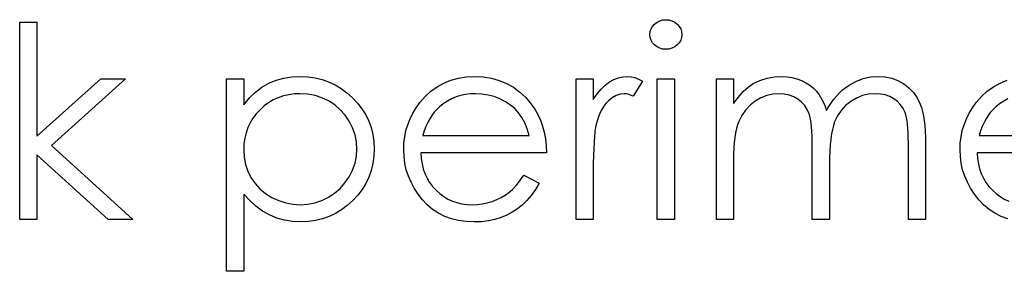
# Model space of a CAD drawing. Header units: inches. Extents: x 1694 to 2505, y -239 to -56.
# Tile 205 of 256: x 1857.149 to 1857.856, y -89.542 to -89.362. Entities that reach past the tile are written whole.
import ezdxf

# ---------------------------------------------------------------- set-up
doc = ezdxf.new("R2010")
doc.units = ezdxf.units.IN
doc.header["$LTSCALE"] = 0.5
doc.header["$MEASUREMENT"] = 0

msp = doc.modelspace()

# ---------------------------------------------------------------- linework, layer by layer
at = {"color": 7, "linetype": 'Continuous'}
for p, q in [((1857.14941, -89.36405), (1857.16177, -89.36405)), ((1857.14941, -89.50538), (1857.14941, -89.36405)), ((1857.16177, -89.36405), (1857.16177, -89.44575)), ((1857.60356, -89.36703), (1857.60503, -89.3654)), ((1857.60503, -89.3654), (1857.60679, -89.36405)), ((1857.60679, -89.36405), (1857.60875, -89.36305)), ((1857.60875, -89.36305), (1857.61082, -89.36247)), ((1857.61082, -89.36247), (1857.61309, -89.36228)), ((1857.61309, -89.36228), (1857.61538, -89.36247)), ((1857.61538, -89.36247), (1857.6175, -89.36305)), ((1857.6175, -89.36305), (1857.61946, -89.36405)), ((1857.61946, -89.36405), (1857.62123, -89.3654)), ((1857.62123, -89.3654), (1857.62272, -89.36703)), ((1857.60166, -89.37294), (1857.60188, -89.37081)), ((1857.60188, -89.37081), (1857.60251, -89.36885)), ((1857.60251, -89.36885), (1857.60356, -89.36703)), ((1857.62272, -89.36703), (1857.62377, -89.36885)), ((1857.62377, -89.36885), (1857.6244, -89.37081)), ((1857.6244, -89.37081), (1857.62462, -89.37294)), ((1857.60188, -89.37501), (1857.60166, -89.37294)), ((1857.60251, -89.37694), (1857.60188, -89.37501)), ((1857.60356, -89.37873), (1857.60251, -89.37694)), ((1857.60503, -89.38036), (1857.60356, -89.37873)), ((1857.62272, -89.37873), (1857.62123, -89.38036)), ((1857.62377, -89.37694), (1857.62272, -89.37873)), ((1857.6244, -89.37501), (1857.62377, -89.37694)), ((1857.62462, -89.37294), (1857.6244, -89.37501)), ((1857.60679, -89.38171), (1857.60503, -89.38036)), ((1857.60875, -89.38271), (1857.60679, -89.38171)), ((1857.61082, -89.38329), (1857.60875, -89.38271)), ((1857.61309, -89.38348), (1857.61082, -89.38329)), ((1857.61538, -89.38329), (1857.61309, -89.38348)), ((1857.6175, -89.38271), (1857.61538, -89.38329)), ((1857.61946, -89.38171), (1857.6175, -89.38271)), ((1857.62123, -89.38036), (1857.61946, -89.38171)), ((1857.16177, -89.44575), (1857.20759, -89.40468)), ((1857.22537, -89.40468), (1857.17221, -89.45238)), ((1857.20759, -89.40468), (1857.22537, -89.40468)), ((1857.2978, -89.40468), (1857.31017, -89.40468)), ((1857.2978, -89.54247), (1857.2978, -89.40468)), ((1857.31017, -89.40468), (1857.31017, -89.42331)), ((1857.3232, -89.41059), (1857.32814, -89.4078)), ((1857.32814, -89.4078), (1857.33338, -89.40567)), ((1857.33338, -89.40567), (1857.3389, -89.40413)), ((1857.3389, -89.40413), (1857.34473, -89.40322)), ((1857.34473, -89.40322), (1857.35086, -89.40291)), ((1857.35086, -89.40291), (1857.35621, -89.40316)), ((1857.35621, -89.40316), (1857.3614, -89.40385)), ((1857.3614, -89.40385), (1857.36637, -89.40504)), ((1857.36637, -89.40504), (1857.37114, -89.40672)), ((1857.37114, -89.40672), (1857.37573, -89.40885)), ((1857.44901, -89.41026), (1857.45379, -89.40761)), ((1857.45379, -89.40761), (1857.45887, -89.40556)), ((1857.45887, -89.40556), (1857.46425, -89.40407)), ((1857.46425, -89.40407), (1857.46994, -89.40322)), ((1857.46994, -89.40322), (1857.47595, -89.40291)), ((1857.47595, -89.40291), (1857.48214, -89.40322)), ((1857.48214, -89.40322), (1857.48802, -89.40416)), ((1857.48802, -89.40416), (1857.49356, -89.4057)), ((1857.49356, -89.4057), (1857.49878, -89.40785)), ((1857.49878, -89.40785), (1857.50369, -89.41064)), ((1857.54866, -89.40468), (1857.56103, -89.40468)), ((1857.54866, -89.50538), (1857.54866, -89.40468)), ((1857.56103, -89.40468), (1857.56103, -89.4195)), ((1857.56969, -89.4091), (1857.57273, -89.40683)), ((1857.57273, -89.40683), (1857.57585, -89.40512)), ((1857.57585, -89.40512), (1857.57905, -89.40388)), ((1857.57905, -89.40388), (1857.58228, -89.40316)), ((1857.58228, -89.40316), (1857.58559, -89.40291)), ((1857.58559, -89.40291), (1857.58816, -89.40313)), ((1857.58816, -89.40313), (1857.59081, -89.40377)), ((1857.59636, -89.40636), (1857.58957, -89.41707)), ((1857.59081, -89.40377), (1857.59354, -89.40485)), ((1857.59354, -89.40485), (1857.59636, -89.40636)), ((1857.60696, -89.40468), (1857.61932, -89.40468)), ((1857.60696, -89.50538), (1857.60696, -89.40468)), ((1857.61932, -89.40468), (1857.61932, -89.50538)), ((1857.64936, -89.40468), (1857.66172, -89.40468)), ((1857.64936, -89.50538), (1857.64936, -89.40468)), ((1857.66172, -89.40468), (1857.66172, -89.42218)), ((1857.67569, -89.40802), (1857.68069, -89.40578)), ((1857.68069, -89.40578), (1857.68582, -89.40418)), ((1857.68582, -89.40418), (1857.69107, -89.40324)), ((1857.69107, -89.40324), (1857.69645, -89.40291)), ((1857.69645, -89.40291), (1857.70009, -89.40311)), ((1857.70009, -89.40311), (1857.70362, -89.40363)), ((1857.70362, -89.40363), (1857.70707, -89.40454)), ((1857.70707, -89.40454), (1857.71041, -89.40581)), ((1857.71041, -89.40581), (1857.71359, -89.40738)), ((1857.71359, -89.40738), (1857.71643, -89.40918)), ((1857.74462, -89.40912), (1857.74953, -89.40642)), ((1857.74953, -89.40642), (1857.75466, -89.40446)), ((1857.75466, -89.40446), (1857.75994, -89.4033)), ((1857.75994, -89.4033), (1857.76543, -89.40291)), ((1857.76543, -89.40291), (1857.77048, -89.40324)), ((1857.77048, -89.40324), (1857.77523, -89.40421)), ((1857.77523, -89.40421), (1857.77967, -89.40587)), ((1857.77967, -89.40587), (1857.78381, -89.40816)), ((1857.84827, -89.41026), (1857.85304, -89.40761)), ((1857.85304, -89.40761), (1857.85812, -89.40556)), ((1857.31423, -89.41834), (1857.31856, -89.41412)), ((1857.31856, -89.41412), (1857.3232, -89.41059)), ((1857.37573, -89.40885), (1857.38009, -89.41147)), ((1857.38009, -89.41147), (1857.38428, -89.41456)), ((1857.38428, -89.41456), (1857.38826, -89.41812)), ((1857.44043, -89.41729), (1857.44457, -89.41346)), ((1857.44457, -89.41346), (1857.44901, -89.41026)), ((1857.50369, -89.41064), (1857.50828, -89.41406)), ((1857.50828, -89.41406), (1857.51256, -89.41809)), ((1857.56384, -89.41542), (1857.56674, -89.41194)), ((1857.56674, -89.41194), (1857.56969, -89.4091)), ((1857.66515, -89.41765), (1857.66862, -89.41379)), ((1857.66862, -89.41379), (1857.67213, -89.41059)), ((1857.67213, -89.41059), (1857.67569, -89.40802)), ((1857.71643, -89.40918), (1857.719, -89.41122)), ((1857.719, -89.41122), (1857.72124, -89.41351)), ((1857.72124, -89.41351), (1857.72325, -89.41616)), ((1857.73575, -89.41674), (1857.73782, -89.41456)), ((1857.73782, -89.41456), (1857.73998, -89.41257)), ((1857.73998, -89.41257), (1857.74224, -89.41075)), ((1857.74224, -89.41075), (1857.74462, -89.40912)), ((1857.78381, -89.40816), (1857.78754, -89.41103)), ((1857.78754, -89.41103), (1857.79077, -89.41442)), ((1857.79077, -89.41442), (1857.79347, -89.41832)), ((1857.83968, -89.41729), (1857.84382, -89.41346)), ((1857.84382, -89.41346), (1857.84827, -89.41026)), ((1857.31017, -89.42331), (1857.31423, -89.41834)), ((1857.32808, -89.42171), (1857.32488, -89.42406)), ((1857.33142, -89.41975), (1857.32808, -89.42171)), ((1857.33496, -89.41815), (1857.33142, -89.41975)), ((1857.33865, -89.41688), (1857.33496, -89.41815)), ((1857.34252, -89.416), (1857.33865, -89.41688)), ((1857.34655, -89.41544), (1857.34252, -89.416)), ((1857.35074, -89.41528), (1857.34655, -89.41544)), ((1857.35616, -89.41561), (1857.35074, -89.41528)), ((1857.36134, -89.41658), (1857.35616, -89.41561)), ((1857.36631, -89.41821), (1857.36134, -89.41658)), ((1857.37109, -89.42047), (1857.36631, -89.41821)), ((1857.37551, -89.42331), (1857.37109, -89.42047)), ((1857.38826, -89.41812), (1857.3919, -89.42201)), ((1857.3919, -89.42201), (1857.39505, -89.42613)), ((1857.43389, -89.42544), (1857.43659, -89.42168)), ((1857.43659, -89.42168), (1857.44043, -89.41729)), ((1857.45633, -89.42058), (1857.45343, -89.42251)), ((1857.45936, -89.41898), (1857.45633, -89.42058)), ((1857.46257, -89.41763), (1857.45936, -89.41898)), ((1857.46585, -89.4166), (1857.46257, -89.41763)), ((1857.4693, -89.41586), (1857.46585, -89.4166)), ((1857.47289, -89.41542), (1857.4693, -89.41586)), ((1857.47659, -89.41528), (1857.47289, -89.41542)), ((1857.48112, -89.4155), (1857.47659, -89.41528)), ((1857.48553, -89.41622), (1857.48112, -89.4155)), ((1857.48987, -89.41738), (1857.48553, -89.41622)), ((1857.49406, -89.41903), (1857.48987, -89.41738)), ((1857.49801, -89.42105), (1857.49406, -89.41903)), ((1857.50154, -89.42337), (1857.49801, -89.42105)), ((1857.51256, -89.41809), (1857.5165, -89.42273)), ((1857.56103, -89.4195), (1857.56384, -89.41542)), ((1857.57036, -89.42199), (1857.56909, -89.42359)), ((1857.57171, -89.42058), (1857.57036, -89.42199)), ((1857.57452, -89.41826), (1857.57171, -89.42058)), ((1857.57737, -89.4166), (1857.57452, -89.41826)), ((1857.58029, -89.41561), (1857.57737, -89.4166)), ((1857.58325, -89.41528), (1857.58029, -89.41561)), ((1857.5846, -89.41539), (1857.58325, -89.41528)), ((1857.58612, -89.41572), (1857.5846, -89.41539)), ((1857.58777, -89.4163), (1857.58612, -89.41572)), ((1857.58957, -89.41707), (1857.58777, -89.4163)), ((1857.66172, -89.42218), (1857.66515, -89.41765)), ((1857.67726, -89.42066), (1857.67356, -89.42359)), ((1857.68129, -89.41832), (1857.67726, -89.42066)), ((1857.68549, -89.41663), (1857.68129, -89.41832)), ((1857.68982, -89.41561), (1857.68549, -89.41663)), ((1857.69429, -89.41528), (1857.68982, -89.41561)), ((1857.6981, -89.41553), (1857.69429, -89.41528)), ((1857.70164, -89.41625), (1857.6981, -89.41553)), ((1857.70492, -89.41749), (1857.70164, -89.41625)), ((1857.7079, -89.4192), (1857.70492, -89.41749)), ((1857.71055, -89.4213), (1857.7079, -89.4192)), ((1857.71279, -89.42373), (1857.71055, -89.4213)), ((1857.72325, -89.41616), (1857.72516, -89.41934)), ((1857.72516, -89.41934), (1857.72689, -89.42301)), ((1857.73015, -89.42433), (1857.73192, -89.42163)), ((1857.73192, -89.42163), (1857.73379, -89.41909)), ((1857.73379, -89.41909), (1857.73575, -89.41674)), ((1857.74583, -89.4208), (1857.74213, -89.42378)), ((1857.74989, -89.41837), (1857.74583, -89.4208)), ((1857.75417, -89.41666), (1857.74989, -89.41837)), ((1857.75861, -89.41561), (1857.75417, -89.41666)), ((1857.76328, -89.41528), (1857.75861, -89.41561)), ((1857.76708, -89.4155), (1857.76328, -89.41528)), ((1857.77059, -89.41619), (1857.76708, -89.4155)), ((1857.77385, -89.41735), (1857.77059, -89.41619)), ((1857.7768, -89.41895), (1857.77385, -89.41735)), ((1857.77942, -89.42094), (1857.7768, -89.41895)), ((1857.78163, -89.4232), (1857.77942, -89.42094)), ((1857.79347, -89.41832), (1857.79565, -89.42276)), ((1857.83314, -89.42544), (1857.83584, -89.42168)), ((1857.83584, -89.42168), (1857.83968, -89.41729)), ((1857.85558, -89.42058), (1857.85268, -89.42251)), ((1857.85862, -89.41898), (1857.85558, -89.42058)), ((1857.32187, -89.42673), (1857.31914, -89.42969)), ((1857.32488, -89.42406), (1857.32187, -89.42673)), ((1857.37945, -89.42671), (1857.37551, -89.42331)), ((1857.38293, -89.4306), (1857.37945, -89.42671)), ((1857.39505, -89.42613), (1857.39773, -89.43041)), ((1857.43151, -89.42933), (1857.43389, -89.42544)), ((1857.44691, -89.42858), (1857.44523, -89.43082)), ((1857.44871, -89.42654), (1857.44691, -89.42858)), ((1857.45064, -89.42472), (1857.44871, -89.42654)), ((1857.45343, -89.42251), (1857.45064, -89.42472)), ((1857.50469, -89.42599), (1857.50154, -89.42337)), ((1857.50739, -89.42892), (1857.50469, -89.42599)), ((1857.50977, -89.43223), (1857.50739, -89.42892)), ((1857.5165, -89.42273), (1857.51904, -89.42635)), ((1857.51904, -89.42635), (1857.52122, -89.43016)), ((1857.56682, -89.42731), (1857.5658, -89.42947)), ((1857.56793, -89.42535), (1857.56682, -89.42731)), ((1857.56909, -89.42359), (1857.56793, -89.42535)), ((1857.67036, -89.42698), (1857.66769, -89.43082)), ((1857.67356, -89.42359), (1857.67036, -89.42698)), ((1857.71458, -89.42649), (1857.71279, -89.42373)), ((1857.71594, -89.42958), (1857.71458, -89.42649)), ((1857.72689, -89.42301), (1857.7285, -89.42723)), ((1857.7285, -89.42723), (1857.73015, -89.42433)), ((1857.73898, -89.42723), (1857.73636, -89.43115)), ((1857.74213, -89.42378), (1857.73898, -89.42723)), ((1857.78343, -89.4258), (1857.78163, -89.4232)), ((1857.78481, -89.42867), (1857.78343, -89.4258)), ((1857.78536, -89.43032), (1857.78481, -89.42867)), ((1857.79565, -89.42276), (1857.79656, -89.42524)), ((1857.79656, -89.42524), (1857.79734, -89.42803)), ((1857.79734, -89.42803), (1857.798, -89.4311)), ((1857.83077, -89.42933), (1857.83314, -89.42544)), ((1857.84617, -89.42858), (1857.84448, -89.43082)), ((1857.84796, -89.42654), (1857.84617, -89.42858)), ((1857.84989, -89.42472), (1857.84796, -89.42654)), ((1857.85268, -89.42251), (1857.84989, -89.42472)), ((1857.31475, -89.43612), (1857.31309, -89.4396)), ((1857.31677, -89.43281), (1857.31475, -89.43612)), ((1857.31914, -89.42969), (1857.31677, -89.43281)), ((1857.38591, -89.43504), (1857.38293, -89.4306)), ((1857.38834, -89.43979), (1857.38591, -89.43504)), ((1857.39773, -89.43041), (1857.39991, -89.43488)), ((1857.39991, -89.43488), (1857.40162, -89.43957)), ((1857.4279, -89.43747), (1857.42952, -89.43333)), ((1857.42952, -89.43333), (1857.43151, -89.42933)), ((1857.44225, -89.43598), (1857.44092, -89.43888)), ((1857.44369, -89.43328), (1857.44225, -89.43598)), ((1857.44523, -89.43082), (1857.44369, -89.43328)), ((1857.51184, -89.43606), (1857.50977, -89.43223)), ((1857.51363, -89.44043), (1857.51184, -89.43606)), ((1857.52122, -89.43016), (1857.5231, -89.43421)), ((1857.5231, -89.43421), (1857.52462, -89.43847)), ((1857.56401, -89.4343), (1857.56323, -89.43698)), ((1857.56486, -89.43179), (1857.56401, -89.4343)), ((1857.5658, -89.42947), (1857.56486, -89.43179)), ((1857.66553, -89.43515), (1857.66465, -89.43758)), ((1857.66769, -89.43082), (1857.66553, -89.43515)), ((1857.71649, -89.43137), (1857.71594, -89.42958)), ((1857.71696, -89.43355), (1857.71649, -89.43137)), ((1857.71734, -89.43606), (1857.71696, -89.43355)), ((1857.71767, -89.43896), (1857.71734, -89.43606)), ((1857.73426, -89.43551), (1857.73341, -89.438)), ((1857.73636, -89.43115), (1857.73426, -89.43551)), ((1857.78583, -89.43231), (1857.78536, -89.43032)), ((1857.78624, -89.4346), (1857.78583, -89.43231)), ((1857.78657, -89.4372), (1857.78624, -89.4346)), ((1857.798, -89.4311), (1857.79855, -89.43446)), ((1857.79855, -89.43446), (1857.79897, -89.43811)), ((1857.82715, -89.43747), (1857.82878, -89.43333)), ((1857.82878, -89.43333), (1857.83077, -89.42933)), ((1857.8415, -89.43598), (1857.84018, -89.43888)), ((1857.84294, -89.43328), (1857.8415, -89.43598)), ((1857.84448, -89.43082), (1857.84294, -89.43328)), ((1857.31182, -89.44324), (1857.31091, -89.44708)), ((1857.31309, -89.4396), (1857.31182, -89.44324)), ((1857.39005, -89.4447), (1857.38834, -89.43979)), ((1857.40162, -89.43957), (1857.40283, -89.44443)), ((1857.42572, -89.44614), (1857.42663, -89.44175)), ((1857.42663, -89.44175), (1857.4279, -89.43747)), ((1857.43974, -89.44197), (1857.43866, -89.44531)), ((1857.44092, -89.43888), (1857.43974, -89.44197)), ((1857.51509, -89.44531), (1857.51363, -89.44043)), ((1857.52462, -89.43847), (1857.52583, -89.44294)), ((1857.52583, -89.44294), (1857.52672, -89.44763)), ((1857.56227, -89.44233), (1857.56188, -89.44584)), ((1857.56271, -89.43938), (1857.56227, -89.44233)), ((1857.56323, -89.43698), (1857.56271, -89.43938)), ((1857.66388, -89.44029), (1857.66321, -89.44332)), ((1857.66465, -89.43758), (1857.66388, -89.44029)), ((1857.71792, -89.44222), (1857.71767, -89.43896)), ((1857.71812, -89.44584), (1857.71792, -89.44222)), ((1857.73266, -89.44087), (1857.73206, -89.44412)), ((1857.73341, -89.438), (1857.73266, -89.44087)), ((1857.78682, -89.44012), (1857.78657, -89.4372)), ((1857.78701, -89.44335), (1857.78682, -89.44012)), ((1857.79897, -89.43811), (1857.79927, -89.44205)), ((1857.79927, -89.44205), (1857.79946, -89.44631)), ((1857.82497, -89.44614), (1857.82588, -89.44175)), ((1857.82588, -89.44175), (1857.82715, -89.43747)), ((1857.83899, -89.44197), (1857.83791, -89.44531)), ((1857.84018, -89.43888), (1857.83899, -89.44197)), ((1857.31091, -89.44708), (1857.31036, -89.45108)), ((1857.3911, -89.44973), (1857.39005, -89.4447)), ((1857.39143, -89.45489), (1857.3911, -89.44973)), ((1857.40283, -89.44443), (1857.40355, -89.44951)), ((1857.40355, -89.44951), (1857.4038, -89.45475)), ((1857.42519, -89.45067), (1857.42572, -89.44614)), ((1857.43866, -89.44531), (1857.51509, -89.44531)), ((1857.52672, -89.44763), (1857.52724, -89.45254)), ((1857.56158, -89.44989), (1857.56133, -89.45448)), ((1857.56188, -89.44584), (1857.56158, -89.44989)), ((1857.66225, -89.45028), (1857.66197, -89.45423)), ((1857.66269, -89.44666), (1857.66225, -89.45028)), ((1857.66321, -89.44332), (1857.66269, -89.44666)), ((1857.71823, -89.44984), (1857.71812, -89.44584)), ((1857.71825, -89.45417), (1857.71823, -89.44984)), ((1857.73153, -89.44777), (1857.73114, -89.4518)), ((1857.73206, -89.44412), (1857.73153, -89.44777)), ((1857.78712, -89.44691), (1857.78701, -89.44335)), ((1857.78715, -89.45078), (1857.78712, -89.44691)), ((1857.79946, -89.44631), (1857.79952, -89.45083)), ((1857.82444, -89.45067), (1857.82497, -89.44614)), ((1857.83791, -89.44531), (1857.91435, -89.44531)), ((1857.17221, -89.45238), (1857.23067, -89.50538)), ((1857.31036, -89.45108), (1857.31017, -89.45525)), ((1857.31017, -89.45525), (1857.3105, -89.46071)), ((1857.39107, -89.46002), (1857.39143, -89.45489)), ((1857.4038, -89.45475), (1857.40355, -89.46011)), ((1857.425, -89.4553), (1857.42519, -89.45067)), ((1857.42522, -89.46024), (1857.425, -89.4553)), ((1857.52724, -89.45254), (1857.52746, -89.45768)), ((1857.56133, -89.45448), (1857.56116, -89.45961)), ((1857.66197, -89.45423), (1857.66178, -89.45845)), ((1857.71825, -89.50538), (1857.71825, -89.45417)), ((1857.73084, -89.45621), (1857.73068, -89.46102)), ((1857.73114, -89.4518), (1857.73084, -89.45621)), ((1857.78715, -89.50538), (1857.78715, -89.45078)), ((1857.79952, -89.45083), (1857.79952, -89.50538)), ((1857.82425, -89.4553), (1857.82444, -89.45067)), ((1857.82447, -89.46024), (1857.82425, -89.4553)), ((1857.21292, -89.50538), (1857.16177, -89.45898)), ((1857.16177, -89.45898), (1857.16177, -89.50538)), ((1857.3105, -89.46071), (1857.31147, -89.46588)), ((1857.39005, -89.46505), (1857.39107, -89.46002)), ((1857.40355, -89.46011), (1857.40283, -89.46527)), ((1857.42583, -89.46508), (1857.42522, -89.46024)), ((1857.52746, -89.45768), (1857.43736, -89.45768)), ((1857.43736, -89.45768), (1857.43761, -89.46165)), ((1857.43761, -89.46165), (1857.43816, -89.46546)), ((1857.56116, -89.45961), (1857.56105, -89.4653)), ((1857.66178, -89.45845), (1857.66172, -89.46301)), ((1857.66172, -89.46301), (1857.66172, -89.50538)), ((1857.73068, -89.46102), (1857.73062, -89.46621)), ((1857.82508, -89.46508), (1857.82447, -89.46024)), ((1857.92671, -89.45768), (1857.83662, -89.45768)), ((1857.83662, -89.45768), (1857.83687, -89.46165)), ((1857.83687, -89.46165), (1857.83742, -89.46546)), ((1857.31147, -89.46588), (1857.31309, -89.47079)), ((1857.31309, -89.47079), (1857.31539, -89.4754)), ((1857.38586, -89.47476), (1857.38829, -89.46996)), ((1857.38829, -89.46996), (1857.39005, -89.46505)), ((1857.40165, -89.47021), (1857.39996, -89.47496)), ((1857.40283, -89.46527), (1857.40165, -89.47021)), ((1857.42687, -89.46974), (1857.42583, -89.46508)), ((1857.42837, -89.47429), (1857.42687, -89.46974)), ((1857.43816, -89.46546), (1857.43905, -89.46908)), ((1857.43905, -89.46908), (1857.44026, -89.4725)), ((1857.56105, -89.4653), (1857.56103, -89.47153)), ((1857.56103, -89.47153), (1857.56103, -89.50538)), ((1857.73062, -89.46621), (1857.73062, -89.50538)), ((1857.82613, -89.46974), (1857.82508, -89.46508)), ((1857.82762, -89.47429), (1857.82613, -89.46974)), ((1857.83742, -89.46546), (1857.8383, -89.46908)), ((1857.8383, -89.46908), (1857.83952, -89.4725)), ((1857.31539, -89.4754), (1857.31828, -89.47962)), ((1857.38285, -89.47924), (1857.38586, -89.47476)), ((1857.39996, -89.47496), (1857.39778, -89.47951)), ((1857.43024, -89.47874), (1857.42837, -89.47429)), ((1857.44026, -89.4725), (1857.44175, -89.47573)), ((1857.44175, -89.47573), (1857.44357, -89.47879)), ((1857.50563, -89.48106), (1857.50836, -89.47763)), ((1857.50836, -89.47763), (1857.51117, -89.47358)), ((1857.51117, -89.47358), (1857.52216, -89.47935)), ((1857.8295, -89.47874), (1857.82762, -89.47429)), ((1857.83952, -89.4725), (1857.84101, -89.47573)), ((1857.84101, -89.47573), (1857.84283, -89.47879)), ((1857.31828, -89.47962), (1857.32176, -89.4834)), ((1857.32176, -89.4834), (1857.32579, -89.48672)), ((1857.37539, -89.48661), (1857.37937, -89.48318)), ((1857.37937, -89.48318), (1857.38285, -89.47924)), ((1857.39513, -89.48385), (1857.39201, -89.48796)), ((1857.39778, -89.47951), (1857.39513, -89.48385)), ((1857.43253, -89.48305), (1857.43024, -89.47874)), ((1857.43527, -89.48721), (1857.43253, -89.48305)), ((1857.44357, -89.47879), (1857.44573, -89.48166)), ((1857.44573, -89.48166), (1857.44818, -89.48437)), ((1857.44818, -89.48437), (1857.45089, -89.4868)), ((1857.50049, -89.48616), (1857.503, -89.48393)), ((1857.503, -89.48393), (1857.50563, -89.48106)), ((1857.51946, -89.48396), (1857.51656, -89.4881)), ((1857.52216, -89.47935), (1857.51946, -89.48396)), ((1857.83179, -89.48305), (1857.8295, -89.47874)), ((1857.83452, -89.48721), (1857.83179, -89.48305)), ((1857.84283, -89.47879), (1857.84498, -89.48166)), ((1857.84498, -89.48166), (1857.84744, -89.48437)), ((1857.84744, -89.48437), (1857.85014, -89.4868)), ((1857.31445, -89.4918), (1857.31017, -89.48713)), ((1857.31017, -89.48713), (1857.31017, -89.54247)), ((1857.31895, -89.49585), (1857.31445, -89.4918)), ((1857.32579, -89.48672), (1857.33037, -89.48956)), ((1857.33037, -89.48956), (1857.33531, -89.49185)), ((1857.33531, -89.49185), (1857.34039, -89.49348)), ((1857.36126, -89.49345), (1857.3662, -89.49182)), ((1857.3662, -89.49182), (1857.37095, -89.4895)), ((1857.37095, -89.4895), (1857.37539, -89.48661)), ((1857.3884, -89.49188), (1857.38445, -89.49547)), ((1857.39201, -89.48796), (1857.3884, -89.49188)), ((1857.43841, -89.49124), (1857.43527, -89.48721)), ((1857.44192, -89.49497), (1857.43841, -89.49124)), ((1857.45089, -89.4868), (1857.45373, -89.48892)), ((1857.45373, -89.48892), (1857.45674, -89.49072)), ((1857.45674, -89.49072), (1857.45992, -89.49218)), ((1857.45992, -89.49218), (1857.46323, -89.49331)), ((1857.48501, -89.49345), (1857.48854, -89.49243)), ((1857.48854, -89.49243), (1857.49194, -89.49116)), ((1857.49194, -89.49116), (1857.49505, -89.48967)), ((1857.49505, -89.48967), (1857.4979, -89.48801)), ((1857.4979, -89.48801), (1857.50049, -89.48616)), ((1857.51347, -89.4918), (1857.51015, -89.495)), ((1857.51656, -89.4881), (1857.51347, -89.4918)), ((1857.83767, -89.49124), (1857.83452, -89.48721)), ((1857.84117, -89.49497), (1857.83767, -89.49124)), ((1857.85014, -89.4868), (1857.85299, -89.48892)), ((1857.85299, -89.48892), (1857.85599, -89.49072)), ((1857.85599, -89.49072), (1857.85917, -89.49218)), ((1857.32372, -89.4993), (1857.31895, -89.49585)), ((1857.32872, -89.50212), (1857.32372, -89.4993)), ((1857.34039, -89.49348), (1857.34558, -89.49445)), ((1857.34558, -89.49445), (1857.35094, -89.49478)), ((1857.35094, -89.49478), (1857.35618, -89.49445)), ((1857.35618, -89.49445), (1857.36126, -89.49345)), ((1857.38031, -89.49856), (1857.37595, -89.50118)), ((1857.38445, -89.49547), (1857.38031, -89.49856)), ((1857.44578, -89.4982), (1857.44192, -89.49497)), ((1857.44995, -89.50093), (1857.44578, -89.4982)), ((1857.46323, -89.49331), (1857.46671, -89.49411)), ((1857.46671, -89.49411), (1857.47032, -89.49461)), ((1857.47032, -89.49461), (1857.4741, -89.49478)), ((1857.4741, -89.49478), (1857.4778, -89.49464)), ((1857.4778, -89.49464), (1857.48142, -89.4942)), ((1857.48142, -89.4942), (1857.48501, -89.49345)), ((1857.50665, -89.49779), (1857.50295, -89.50021)), ((1857.51015, -89.495), (1857.50665, -89.49779)), ((1857.84504, -89.4982), (1857.84117, -89.49497)), ((1857.8492, -89.50093), (1857.84504, -89.4982)), ((1857.16177, -89.50538), (1857.14941, -89.50538)), ((1857.23067, -89.50538), (1857.21292, -89.50538)), ((1857.33399, -89.50433), (1857.32872, -89.50212)), ((1857.33948, -89.50587), (1857.33399, -89.50433)), ((1857.34525, -89.50684), (1857.33948, -89.50587)), ((1857.35124, -89.50714), (1857.34525, -89.50684)), ((1857.35657, -89.50689), (1857.35124, -89.50714)), ((1857.36173, -89.50618), (1857.35657, -89.50689)), ((1857.36667, -89.50499), (1857.36173, -89.50618)), ((1857.37142, -89.50333), (1857.36667, -89.50499)), ((1857.37595, -89.50118), (1857.37142, -89.50333)), ((1857.45442, -89.50317), (1857.44995, -89.50093)), ((1857.45925, -89.50491), (1857.45442, -89.50317)), ((1857.46439, -89.50615), (1857.45925, -89.50491)), ((1857.46985, -89.50689), (1857.46439, -89.50615)), ((1857.47565, -89.50714), (1857.46985, -89.50689)), ((1857.48581, -89.50637), (1857.48087, -89.50695)), ((1857.49047, -89.5054), (1857.48581, -89.50637)), ((1857.49486, -89.50405), (1857.49047, -89.5054)), ((1857.499, -89.50231), (1857.49486, -89.50405)), ((1857.50295, -89.50021), (1857.499, -89.50231)), ((1857.56103, -89.50538), (1857.54866, -89.50538)), ((1857.61932, -89.50538), (1857.60696, -89.50538)), ((1857.66172, -89.50538), (1857.64936, -89.50538)), ((1857.73062, -89.50538), (1857.71825, -89.50538)), ((1857.79952, -89.50538), (1857.78715, -89.50538)), ((1857.85368, -89.50317), (1857.8492, -89.50093)), ((1857.85851, -89.50491), (1857.85368, -89.50317)), ((1857.48087, -89.50695), (1857.47565, -89.50714)), ((1857.31017, -89.54247), (1857.2978, -89.54247))]:
    msp.add_line(p, q, dxfattribs=at)

doc.saveas('drawing.dxf')
